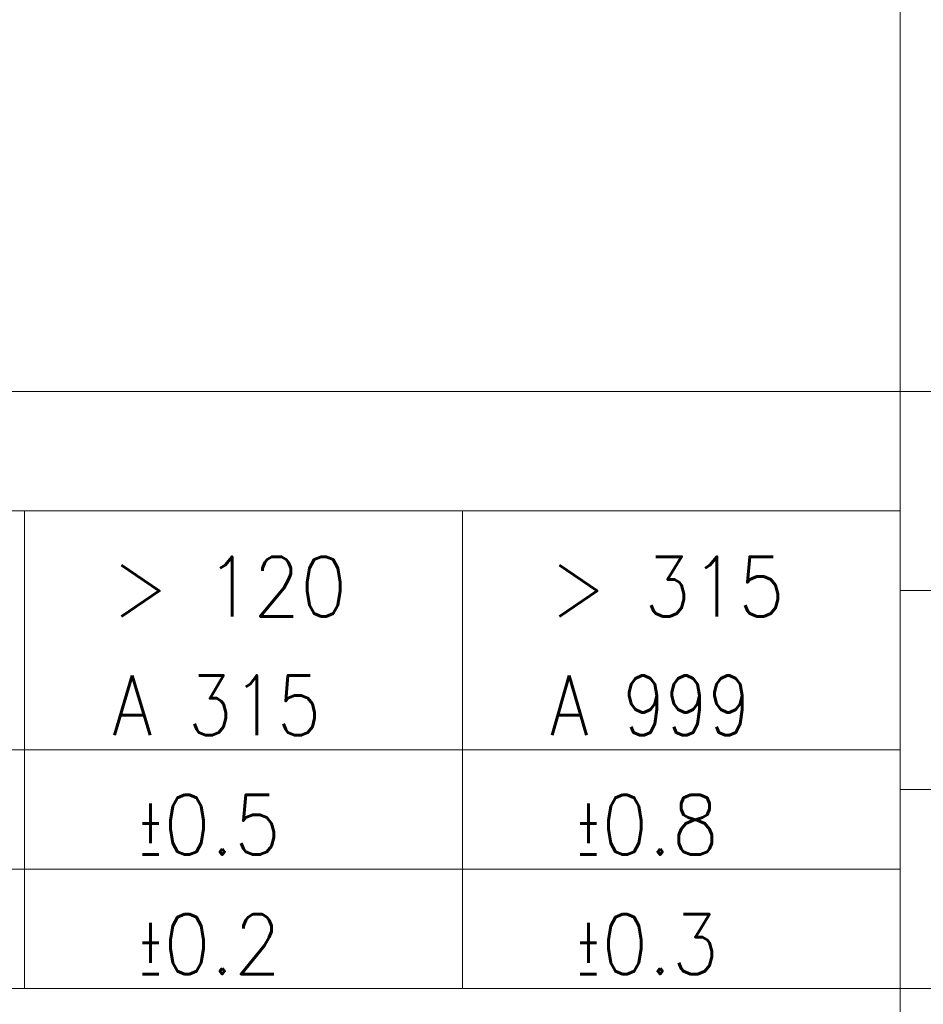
# Model space of a CAD drawing. Header units: millimetres. Extents: x 0 to 210, y 0 to 292.
# Tile 17 of 21: x 63 to 86, y 20 to 44. Entities that reach past the tile are written whole.
import ezdxf

# ---------------------------------------------------------------- set-up
doc = ezdxf.new("R2010")
doc.units = ezdxf.units.MM
doc.layers.add('256', color=7, linetype='Continuous', true_color=0xffffff)
doc.styles.add('blockfont', font='simplex.shx')

msp = doc.modelspace()

# ---------------------------------------------------------------- linework, layer by layer
at = {"layer": '256', "color": 3, "linetype": 'Continuous', "lineweight": 18}
for p, q in [((85, 45), (85, 5)), ((52, 20), (63, 20)), ((63, 20), (74, 20)), ((74, 20), (85, 20)), ((85, 20), (205, 20))]:
    msp.add_line(p, q, dxfattribs=at)
at = {"layer": '256', "color": 4, "linetype": 'Continuous', "lineweight": 18}
for p, q in [((15, 35), (205, 35)), ((30, 32), (85, 32)), ((63, 32), (63, 20)), ((74, 32), (74, 20)), ((85, 30), (155, 30)), ((52, 26), (63, 26)), ((63, 26), (74, 26)), ((74, 26), (85, 26)), ((85, 25), (205, 25)), ((52, 23), (63, 23)), ((63, 23), (74, 23)), ((74, 23), (85, 23))]:
    msp.add_line(p, q, dxfattribs=at)

# ---------------------------------------------------------------- texts
at = {"layer": '256', "color": 4, "linetype": 'Continuous', "lineweight": 13, "char_height": 1.5, "attachment_point": 7, "line_spacing_factor": 0.903614, "style": 'blockfont'}
for s, insert in [('\\W0.9180;> 120', (65.204427, 29.350367)), ('\\W0.9180;> 315', (76.204427, 29.350367)), ('\\W0.8690;A 315', (65.204427, 26.366946)), ('\\W0.8343;A 999', (76.204427, 26.366946)), ('\\W0.9187;\\W0.4594;%%p\\W0.9187;0.5', (65.841927, 23.366946)), ('\\W0.9187;\\W0.4594;%%p\\W0.9187;0.8', (76.841927, 23.366946)), ('\\W0.9187;\\W0.4594;%%p\\W0.9187;0.2', (65.841927, 20.366946)), ('\\W0.9187;\\W0.4594;%%p\\W0.9187;0.3', (76.841927, 20.366946))]:
    msp.add_mtext(s, dxfattribs=dict(at, insert=insert))

doc.saveas('drawing.dxf')
